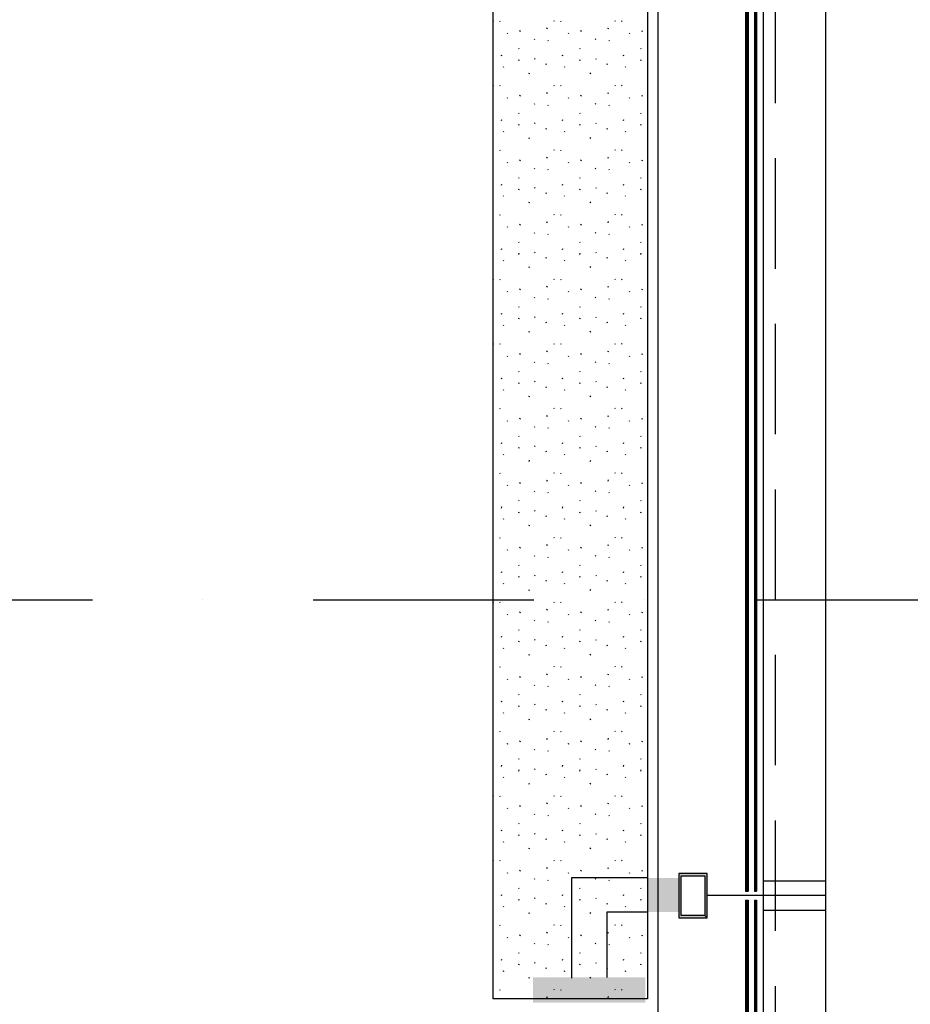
# Model space of a CAD drawing. Extents: x -24509 to 27927, y 98041 to 125706.
# Tile 5 of 19: x -17174 to -15155, y 107941 to 110171. Entities that reach past the tile are written whole.
import ezdxf

# ---------------------------------------------------------------- set-up
doc = ezdxf.new("R2010")
doc.units = 0
doc.header["$LTSCALE"] = 1000
doc.header["$MEASUREMENT"] = 0
doc.linetypes.add('DASHDOT', pattern=[1, 0.5, -0.25, 0, -0.25])
doc.linetypes.add('HIDDEN', pattern=[0.375, 0.25, -0.125])
doc.layers.add('B02', color=7, linetype='CONTINUOUS')
doc.layers.add('B03', color=7, linetype='CONTINUOUS')

# ---------------------------------------------------------------- blocks, each defined once
blk = doc.blocks.new('*X13')
at = {"layer": 'B03', "color": 5, "linetype": 'Continuous'}
for p, q in [((-5949.9, -6585.2), (-5949.7, -6585.5)), ((-5935.4, -6584.6), (-5934.3, -6586.1)), ((-5827.6, -6603.2), (-5826.6, -6600.8)), ((-5812.4, -6584), (-5811.3, -6585.5)), ((-5797, -6584.6), (-5796, -6586.1)), ((-5689.3, -6603.2), (-5688.2, -6600.8)), ((-5674, -6584), (-5673, -6585.5)), ((-5658.7, -6584.6), (-5657.6, -6586.1)), ((-5918, -6612.2), (-5917, -6613.7)), ((-5889, -6609.1), (-5888, -6606.8)), ((-5779.6, -6612.2), (-5778.6, -6613.7)), ((-5750.7, -6609.1), (-5749.6, -6606.8)), ((-5641.3, -6612.2), (-5640.3, -6613.7)), ((-5612.3, -6609.1), (-5611.3, -6606.8)), ((-5856.6, -6625.7), (-5855.6, -6627.3)), ((-5826, -6628.5), (-5825, -6630.1)), ((-5718.3, -6625.7), (-5717.2, -6627.3)), ((-5687.7, -6628.5), (-5686.6, -6630.1)), ((-5931, -6664.3), (-5929.9, -6662)), ((-5892.4, -6646.9), (-5891.4, -6648.5)), ((-5792.6, -6664.3), (-5791.6, -6662)), ((-5754.1, -6646.9), (-5753.1, -6648.5)), ((-5654.3, -6664.3), (-5653.2, -6662)), ((-5615.7, -6646.9), (-5614.7, -6648.5)), ((-5927.2, -6688.3), (-5926.1, -6689.8)), ((-5891.6, -6674.9), (-5890.6, -6672.6)), ((-5855.7, -6669.9), (-5854.6, -6671.4)), ((-5830, -6681.4), (-5829.8, -6683.7)), ((-5788.8, -6688.3), (-5787.8, -6689.8)), ((-5753.2, -6674.9), (-5752.2, -6672.6)), ((-5717.3, -6669.9), (-5716.3, -6671.4)), ((-5691.7, -6681.4), (-5691.4, -6683.7)), ((-5650.5, -6688.3), (-5649.4, -6689.8)), ((-5614.9, -6674.9), (-5613.9, -6672.6)), ((-5868, -6704.9), (-5867, -6702.6)), ((-5729.7, -6704.9), (-5728.6, -6702.6)), ((-5949.9, -6731.5), (-5949.7, -6731.8)), ((-5935.4, -6730.9), (-5934.3, -6732.4)), ((-5812.4, -6730.3), (-5811.3, -6731.8)), ((-5797, -6730.9), (-5796, -6732.4)), ((-5674, -6730.3), (-5673, -6731.8)), ((-5658.7, -6730.9), (-5657.6, -6732.4)), ((-5889, -6755.4), (-5888, -6753.1)), ((-5827.6, -6749.5), (-5826.6, -6747.1)), ((-5750.7, -6755.4), (-5749.6, -6753.1)), ((-5689.3, -6749.5), (-5688.2, -6747.1)), ((-5612.3, -6755.4), (-5611.3, -6753.1)), ((-5918, -6758.5), (-5917, -6760)), ((-5856.6, -6772), (-5855.6, -6773.6)), ((-5826, -6774.8), (-5825, -6776.4)), ((-5779.6, -6758.5), (-5778.6, -6760)), ((-5718.3, -6772), (-5717.2, -6773.6)), ((-5687.7, -6774.8), (-5686.6, -6776.4)), ((-5641.3, -6758.5), (-5640.3, -6760)), ((-5892.4, -6793.2), (-5891.4, -6794.7)), ((-5754.1, -6793.2), (-5753.1, -6794.7)), ((-5615.7, -6793.2), (-5614.7, -6794.7)), ((-5931, -6810.6), (-5929.9, -6808.3)), ((-5891.6, -6821.2), (-5890.6, -6818.9)), ((-5855.7, -6816.2), (-5854.6, -6817.7)), ((-5792.6, -6810.6), (-5791.6, -6808.3)), ((-5753.2, -6821.2), (-5752.2, -6818.9)), ((-5717.3, -6816.2), (-5716.3, -6817.7)), ((-5654.3, -6810.6), (-5653.2, -6808.3)), ((-5614.9, -6821.2), (-5613.9, -6818.9)), ((-5927.2, -6834.6), (-5926.1, -6836.1)), ((-5830, -6827.7), (-5829.8, -6830)), ((-5788.8, -6834.6), (-5787.8, -6836.1)), ((-5691.7, -6827.7), (-5691.4, -6830)), ((-5650.5, -6834.6), (-5649.4, -6836.1)), ((-5868, -6851.2), (-5867, -6848.9)), ((-5729.7, -6851.2), (-5728.6, -6848.9)), ((-5949.9, -6877.8), (-5949.7, -6878.1)), ((-5935.4, -6877.2), (-5934.3, -6878.7)), ((-5812.4, -6876.6), (-5811.3, -6878.1)), ((-5797, -6877.2), (-5796, -6878.7)), ((-5674, -6876.6), (-5673, -6878.1)), ((-5658.7, -6877.2), (-5657.6, -6878.7)), ((-5918, -6904.8), (-5917, -6906.3)), ((-5889, -6901.7), (-5888, -6899.4)), ((-5827.6, -6895.8), (-5826.6, -6893.4)), ((-5779.6, -6904.8), (-5778.6, -6906.3)), ((-5750.7, -6901.7), (-5749.6, -6899.4)), ((-5689.3, -6895.8), (-5688.2, -6893.4)), ((-5641.3, -6904.8), (-5640.3, -6906.3)), ((-5612.3, -6901.7), (-5611.3, -6899.4)), ((-5856.6, -6918.3), (-5855.6, -6919.9)), ((-5826, -6921.1), (-5825, -6922.7)), ((-5718.3, -6918.3), (-5717.2, -6919.9)), ((-5687.7, -6921.1), (-5686.6, -6922.7)), ((-5931, -6956.9), (-5929.9, -6954.6)), ((-5892.4, -6939.5), (-5891.4, -6941)), ((-5792.6, -6956.9), (-5791.6, -6954.6)), ((-5754.1, -6939.5), (-5753.1, -6941)), ((-5654.3, -6956.9), (-5653.2, -6954.6)), ((-5615.7, -6939.5), (-5614.7, -6941)), ((-5927.2, -6980.9), (-5926.1, -6982.4)), ((-5891.6, -6967.5), (-5890.6, -6965.2)), ((-5855.7, -6962.5), (-5854.6, -6964)), ((-5830, -6974), (-5829.8, -6976.3)), ((-5788.8, -6980.9), (-5787.8, -6982.4)), ((-5753.2, -6967.5), (-5752.2, -6965.2)), ((-5717.3, -6962.5), (-5716.3, -6964)), ((-5691.7, -6974), (-5691.4, -6976.3)), ((-5650.5, -6980.9), (-5649.4, -6982.4)), ((-5614.9, -6967.5), (-5613.9, -6965.2)), ((-5868, -6997.5), (-5867, -6995.2)), ((-5729.7, -6997.5), (-5728.6, -6995.2)), ((-5949.9, -7024.1), (-5949.7, -7024.4)), ((-5935.4, -7023.5), (-5934.3, -7025)), ((-5812.4, -7022.9), (-5811.3, -7024.4)), ((-5797, -7023.5), (-5796, -7025)), ((-5674, -7022.9), (-5673, -7024.4)), ((-5658.7, -7023.5), (-5657.6, -7025)), ((-5889, -7048), (-5888, -7045.7)), ((-5827.6, -7042.1), (-5826.6, -7039.7)), ((-5750.7, -7048), (-5749.6, -7045.7)), ((-5689.3, -7042.1), (-5688.2, -7039.7)), ((-5612.3, -7048), (-5611.3, -7045.7)), ((-5918, -7051.1), (-5917, -7052.6)), ((-5856.6, -7064.6), (-5855.6, -7066.2)), ((-5826, -7067.4), (-5825, -7069)), ((-5779.6, -7051.1), (-5778.6, -7052.6)), ((-5718.3, -7064.6), (-5717.2, -7066.2)), ((-5687.7, -7067.4), (-5686.6, -7069)), ((-5641.3, -7051.1), (-5640.3, -7052.6)), ((-5892.4, -7085.8), (-5891.4, -7087.3)), ((-5754.1, -7085.8), (-5753.1, -7087.3)), ((-5615.7, -7085.8), (-5614.7, -7087.3)), ((-5931, -7103.2), (-5929.9, -7100.9)), ((-5891.6, -7113.8), (-5890.6, -7111.5)), ((-5855.7, -7108.8), (-5854.6, -7110.3)), ((-5792.6, -7103.2), (-5791.6, -7100.9)), ((-5753.2, -7113.8), (-5752.2, -7111.5)), ((-5717.3, -7108.8), (-5716.3, -7110.3)), ((-5654.3, -7103.2), (-5653.2, -7100.9)), ((-5614.9, -7113.8), (-5613.9, -7111.5)), ((-5927.2, -7127.2), (-5926.1, -7128.7)), ((-5830, -7120.3), (-5829.8, -7122.6)), ((-5788.8, -7127.2), (-5787.8, -7128.7)), ((-5691.7, -7120.3), (-5691.4, -7122.6)), ((-5650.5, -7127.2), (-5649.4, -7128.7)), ((-5868, -7143.8), (-5867, -7141.5)), ((-5729.7, -7143.8), (-5728.6, -7141.5)), ((-5949.9, -7170.4), (-5949.7, -7170.7)), ((-5935.4, -7169.8), (-5934.3, -7171.3)), ((-5812.4, -7169.2), (-5811.3, -7170.7)), ((-5797, -7169.8), (-5796, -7171.3)), ((-5674, -7169.2), (-5673, -7170.7)), ((-5658.7, -7169.8), (-5657.6, -7171.3)), ((-5918, -7197.3), (-5917, -7198.9)), ((-5889, -7194.3), (-5888, -7192)), ((-5827.6, -7188.4), (-5826.6, -7186)), ((-5779.6, -7197.3), (-5778.6, -7198.9)), ((-5750.7, -7194.3), (-5749.6, -7192)), ((-5689.3, -7188.4), (-5688.2, -7186)), ((-5641.3, -7197.3), (-5640.3, -7198.9)), ((-5612.3, -7194.3), (-5611.3, -7192)), ((-5856.6, -7210.9), (-5855.6, -7212.4)), ((-5826, -7213.7), (-5825, -7215.3)), ((-5718.3, -7210.9), (-5717.2, -7212.4)), ((-5687.7, -7213.7), (-5686.6, -7215.3)), ((-5931, -7249.5), (-5929.9, -7247.1)), ((-5892.4, -7232.1), (-5891.4, -7233.6)), ((-5792.6, -7249.5), (-5791.6, -7247.1)), ((-5754.1, -7232.1), (-5753.1, -7233.6)), ((-5654.3, -7249.5), (-5653.2, -7247.1)), ((-5615.7, -7232.1), (-5614.7, -7233.6)), ((-5891.6, -7260.1), (-5890.6, -7257.8)), ((-5855.7, -7255.1), (-5854.6, -7256.6)), ((-5830, -7266.6), (-5829.8, -7268.9)), ((-5753.2, -7260.1), (-5752.2, -7257.8)), ((-5717.3, -7255.1), (-5716.3, -7256.6)), ((-5691.7, -7266.6), (-5691.4, -7268.9)), ((-5614.9, -7260.1), (-5613.9, -7257.8)), ((-5927.2, -7273.5), (-5926.1, -7275)), ((-5868, -7290.1), (-5867, -7287.8)), ((-5788.8, -7273.5), (-5787.8, -7275)), ((-5729.7, -7290.1), (-5728.6, -7287.8)), ((-5650.5, -7273.5), (-5649.4, -7275)), ((-5812.4, -7315.5), (-5811.3, -7317)), ((-5674, -7315.5), (-5673, -7317)), ((-5949.9, -7316.7), (-5949.7, -7317)), ((-5935.4, -7316.1), (-5934.3, -7317.6)), ((-5827.6, -7334.7), (-5826.6, -7332.3)), ((-5797, -7316.1), (-5796, -7317.6)), ((-5689.3, -7334.7), (-5688.2, -7332.3)), ((-5658.7, -7316.1), (-5657.6, -7317.6)), ((-5918, -7343.6), (-5917, -7345.2)), ((-5889, -7340.6), (-5888, -7338.3)), ((-5856.6, -7357.2), (-5855.6, -7358.7)), ((-5826, -7360), (-5825, -7361.6)), ((-5779.6, -7343.6), (-5778.6, -7345.2)), ((-5750.7, -7340.6), (-5749.6, -7338.3)), ((-5718.3, -7357.2), (-5717.2, -7358.7)), ((-5687.7, -7360), (-5686.6, -7361.6)), ((-5641.3, -7343.6), (-5640.3, -7345.2)), ((-5612.3, -7340.6), (-5611.3, -7338.3)), ((-5892.4, -7378.4), (-5891.4, -7379.9)), ((-5754.1, -7378.4), (-5753.1, -7379.9)), ((-5615.7, -7378.4), (-5614.7, -7379.9)), ((-5931, -7395.8), (-5929.9, -7393.4)), ((-5891.6, -7406.4), (-5890.6, -7404.1)), ((-5855.7, -7401.4), (-5854.6, -7402.9)), ((-5792.6, -7395.8), (-5791.6, -7393.4)), ((-5753.2, -7406.4), (-5752.2, -7404.1)), ((-5717.3, -7401.4), (-5716.3, -7402.9)), ((-5654.3, -7395.8), (-5653.2, -7393.4)), ((-5614.9, -7406.4), (-5613.9, -7404.1)), ((-5927.2, -7419.8), (-5926.1, -7421.3)), ((-5830, -7412.9), (-5829.8, -7415.2)), ((-5788.8, -7419.8), (-5787.8, -7421.3)), ((-5691.7, -7412.9), (-5691.4, -7415.2)), ((-5650.5, -7419.8), (-5649.4, -7421.3)), ((-5868, -7436.4), (-5867, -7434.1)), ((-5729.7, -7436.4), (-5728.6, -7434.1)), ((-5949.9, -7463), (-5949.7, -7463.3)), ((-5935.4, -7462.4), (-5934.3, -7463.9)), ((-5812.4, -7461.8), (-5811.3, -7463.3)), ((-5797, -7462.4), (-5796, -7463.9)), ((-5674, -7461.8), (-5673, -7463.3)), ((-5658.7, -7462.4), (-5657.6, -7463.9)), ((-5918, -7489.9), (-5917, -7491.5)), ((-5889, -7486.9), (-5888, -7484.6)), ((-5827.6, -7481), (-5826.6, -7478.6)), ((-5779.6, -7489.9), (-5778.6, -7491.5)), ((-5750.7, -7486.9), (-5749.6, -7484.6)), ((-5689.3, -7481), (-5688.2, -7478.6)), ((-5641.3, -7489.9), (-5640.3, -7491.5)), ((-5612.3, -7486.9), (-5611.3, -7484.6)), ((-5856.6, -7503.5), (-5855.6, -7505)), ((-5826, -7506.3), (-5825, -7507.8)), ((-5718.3, -7503.5), (-5717.2, -7505)), ((-5687.7, -7506.3), (-5686.6, -7507.8)), ((-5892.4, -7524.7), (-5891.4, -7526.2)), ((-5754.1, -7524.7), (-5753.1, -7526.2)), ((-5615.7, -7524.7), (-5614.7, -7526.2)), ((-5931, -7542.1), (-5929.9, -7539.7)), ((-5891.6, -7552.7), (-5890.6, -7550.4)), ((-5855.7, -7547.7), (-5854.6, -7549.2)), ((-5830, -7559.2), (-5829.8, -7561.5)), ((-5792.6, -7542.1), (-5791.6, -7539.7)), ((-5753.2, -7552.7), (-5752.2, -7550.4)), ((-5717.3, -7547.7), (-5716.3, -7549.2)), ((-5691.7, -7559.2), (-5691.4, -7561.5)), ((-5654.3, -7542.1), (-5653.2, -7539.7)), ((-5614.9, -7552.7), (-5613.9, -7550.4)), ((-5927.2, -7566.1), (-5926.1, -7567.6)), ((-5868, -7582.7), (-5867, -7580.4)), ((-5788.8, -7566.1), (-5787.8, -7567.6)), ((-5729.7, -7582.7), (-5728.6, -7580.4)), ((-5650.5, -7566.1), (-5649.4, -7567.6)), ((-5949.9, -7609.3), (-5949.7, -7609.6)), ((-5935.4, -7608.7), (-5934.3, -7610.2)), ((-5827.6, -7627.3), (-5826.6, -7624.9)), ((-5812.4, -7608.1), (-5811.3, -7609.6)), ((-5797, -7608.7), (-5796, -7610.2)), ((-5689.3, -7627.3), (-5688.2, -7624.9)), ((-5674, -7608.1), (-5673, -7609.6)), ((-5658.7, -7608.7), (-5657.6, -7610.2)), ((-5918, -7636.2), (-5917, -7637.8)), ((-5889, -7633.2), (-5888, -7630.9)), ((-5856.6, -7649.8), (-5855.6, -7651.3)), ((-5779.6, -7636.2), (-5778.6, -7637.8)), ((-5750.7, -7633.2), (-5749.6, -7630.9)), ((-5718.3, -7649.8), (-5717.2, -7651.3)), ((-5641.3, -7636.2), (-5640.3, -7637.8)), ((-5612.3, -7633.2), (-5611.3, -7630.9)), ((-5892.4, -7671), (-5891.4, -7672.5)), ((-5826, -7652.6), (-5825, -7654.1)), ((-5754.1, -7671), (-5753.1, -7672.5)), ((-5687.7, -7652.6), (-5686.6, -7654.1)), ((-5615.7, -7671), (-5614.7, -7672.5)), ((-5931, -7688.4), (-5929.9, -7686)), ((-5855.7, -7694), (-5854.6, -7695.5)), ((-5792.6, -7688.4), (-5791.6, -7686)), ((-5717.3, -7694), (-5716.3, -7695.5)), ((-5654.3, -7688.4), (-5653.2, -7686)), ((-5927.2, -7712.4), (-5926.1, -7713.9)), ((-5891.6, -7699), (-5890.6, -7696.7)), ((-5830, -7705.5), (-5829.8, -7707.8)), ((-5788.8, -7712.4), (-5787.8, -7713.9)), ((-5753.2, -7699), (-5752.2, -7696.7)), ((-5691.7, -7705.5), (-5691.4, -7707.8)), ((-5650.5, -7712.4), (-5649.4, -7713.9)), ((-5614.9, -7699), (-5613.9, -7696.7)), ((-5868, -7729), (-5867, -7726.7)), ((-5729.7, -7729), (-5728.6, -7726.7)), ((-5949.9, -7755.6), (-5949.7, -7755.9)), ((-5935.4, -7755), (-5934.3, -7756.5)), ((-5812.4, -7754.4), (-5811.3, -7755.9)), ((-5797, -7755), (-5796, -7756.5)), ((-5674, -7754.4), (-5673, -7755.9)), ((-5658.7, -7755), (-5657.6, -7756.5)), ((-5918, -7782.5), (-5917, -7784.1)), ((-5889, -7779.5), (-5888, -7777.2)), ((-5827.6, -7773.6), (-5826.6, -7771.2)), ((-5779.6, -7782.5), (-5778.6, -7784.1)), ((-5750.7, -7779.5), (-5749.6, -7777.2)), ((-5689.3, -7773.6), (-5688.2, -7771.2)), ((-5641.3, -7782.5), (-5640.3, -7784.1)), ((-5612.3, -7779.5), (-5611.3, -7777.2)), ((-5856.6, -7796.1), (-5855.6, -7797.6)), ((-5826, -7798.9), (-5825, -7800.4)), ((-5718.3, -7796.1), (-5717.2, -7797.6)), ((-5687.7, -7798.9), (-5686.6, -7800.4)), ((-5892.4, -7817.3), (-5891.4, -7818.8)), ((-5754.1, -7817.3), (-5753.1, -7818.8)), ((-5615.7, -7817.3), (-5614.7, -7818.8)), ((-5931, -7834.7), (-5929.9, -7832.3)), ((-5891.6, -7845.3), (-5890.6, -7843)), ((-5855.7, -7840.3), (-5854.6, -7841.8)), ((-5792.6, -7834.7), (-5791.6, -7832.3)), ((-5753.2, -7845.3), (-5752.2, -7843)), ((-5717.3, -7840.3), (-5716.3, -7841.8)), ((-5654.3, -7834.7), (-5653.2, -7832.3)), ((-5614.9, -7845.3), (-5613.9, -7843)), ((-5927.2, -7858.7), (-5926.1, -7860.2)), ((-5868, -7875.3), (-5867, -7873)), ((-5830, -7851.8), (-5829.8, -7854.1)), ((-5788.8, -7858.7), (-5787.8, -7860.2)), ((-5729.7, -7875.3), (-5728.6, -7873)), ((-5691.7, -7851.8), (-5691.4, -7854.1)), ((-5650.5, -7858.7), (-5649.4, -7860.2)), ((-5949.9, -7901.9), (-5949.7, -7902.2)), ((-5935.4, -7901.3), (-5934.3, -7902.8)), ((-5827.6, -7919.9), (-5826.6, -7917.5)), ((-5812.4, -7900.7), (-5811.3, -7902.2)), ((-5797, -7901.3), (-5796, -7902.8)), ((-5689.3, -7919.9), (-5688.2, -7917.5)), ((-5674, -7900.7), (-5673, -7902.2)), ((-5658.7, -7901.3), (-5657.6, -7902.8)), ((-5918, -7928.8), (-5917, -7930.4)), ((-5889, -7925.8), (-5888, -7923.5)), ((-5779.6, -7928.8), (-5778.6, -7930.4)), ((-5750.7, -7925.8), (-5749.6, -7923.5)), ((-5641.3, -7928.8), (-5640.3, -7930.4)), ((-5612.3, -7925.8), (-5611.3, -7923.5)), ((-5856.6, -7942.4), (-5855.6, -7943.9)), ((-5826, -7945.2), (-5825, -7946.7)), ((-5718.3, -7942.4), (-5717.2, -7943.9)), ((-5687.7, -7945.2), (-5686.6, -7946.7)), ((-5931, -7981), (-5929.9, -7978.6)), ((-5892.4, -7963.6), (-5891.4, -7965.1)), ((-5792.6, -7981), (-5791.6, -7978.6)), ((-5754.1, -7963.6), (-5753.1, -7965.1)), ((-5654.3, -7981), (-5653.2, -7978.6)), ((-5615.7, -7963.6), (-5614.7, -7965.1)), ((-5927.2, -8005), (-5926.1, -8006.5)), ((-5891.6, -7991.6), (-5890.6, -7989.3)), ((-5855.7, -7986.6), (-5854.6, -7988.1)), ((-5830, -7998.1), (-5829.8, -8000.4)), ((-5788.8, -8005), (-5787.8, -8006.5)), ((-5753.2, -7991.6), (-5752.2, -7989.3)), ((-5717.3, -7986.6), (-5716.3, -7988.1)), ((-5691.7, -7998.1), (-5691.4, -8000.4)), ((-5650.5, -8005), (-5649.4, -8006.5)), ((-5614.9, -7991.6), (-5613.9, -7989.3)), ((-5868, -8021.6), (-5867, -8019.3)), ((-5729.7, -8021.6), (-5728.6, -8019.3)), ((-5949.9, -8048.1), (-5949.7, -8048.5)), ((-5935.4, -8047.5), (-5934.3, -8049.1)), ((-5812.4, -8047), (-5811.3, -8048.5)), ((-5797, -8047.5), (-5796, -8049.1)), ((-5674, -8047), (-5673, -8048.5)), ((-5658.7, -8047.5), (-5657.6, -8049.1)), ((-5889, -8072.1), (-5888, -8069.8)), ((-5827.6, -8066.2), (-5826.6, -8063.8)), ((-5750.7, -8072.1), (-5749.6, -8069.8)), ((-5689.3, -8066.2), (-5688.2, -8063.8)), ((-5612.3, -8072.1), (-5611.3, -8069.8)), ((-5918, -8075.1), (-5917, -8076.7)), ((-5856.6, -8088.7), (-5855.6, -8090.2)), ((-5826, -8091.5), (-5825, -8093)), ((-5779.6, -8075.1), (-5778.6, -8076.7)), ((-5718.3, -8088.7), (-5717.2, -8090.2)), ((-5687.7, -8091.5), (-5686.6, -8093)), ((-5641.3, -8075.1), (-5640.3, -8076.7)), ((-5892.4, -8109.9), (-5891.4, -8111.4)), ((-5754.1, -8109.9), (-5753.1, -8111.4)), ((-5615.7, -8109.9), (-5614.7, -8111.4)), ((-5931, -8127.3), (-5929.9, -8124.9)), ((-5891.6, -8137.9), (-5890.6, -8135.6)), ((-5855.7, -8132.9), (-5854.6, -8134.4)), ((-5792.6, -8127.3), (-5791.6, -8124.9)), ((-5753.2, -8137.9), (-5752.2, -8135.6)), ((-5717.3, -8132.9), (-5716.3, -8134.4)), ((-5654.3, -8127.3), (-5653.2, -8124.9)), ((-5614.9, -8137.9), (-5613.9, -8135.6)), ((-5927.2, -8151.3), (-5926.1, -8152.8)), ((-5830, -8144.4), (-5829.8, -8146.7)), ((-5788.8, -8151.3), (-5787.8, -8152.8)), ((-5691.7, -8144.4), (-5691.4, -8146.7)), ((-5650.5, -8151.3), (-5649.4, -8152.8)), ((-5868, -8167.9), (-5867, -8165.6)), ((-5729.7, -8167.9), (-5728.6, -8165.6)), ((-5949.9, -8194.4), (-5949.7, -8194.8)), ((-5935.4, -8193.8), (-5934.3, -8195.4)), ((-5812.4, -8193.3), (-5811.3, -8194.8)), ((-5797, -8193.8), (-5796, -8195.4)), ((-5674, -8193.3), (-5673, -8194.8)), ((-5658.7, -8193.8), (-5657.6, -8195.4)), ((-5918, -8221.4), (-5917, -8223)), ((-5889, -8218.4), (-5888, -8216.1)), ((-5827.6, -8212.5), (-5826.6, -8210.1)), ((-5779.6, -8221.4), (-5778.6, -8223)), ((-5750.7, -8218.4), (-5749.6, -8216.1)), ((-5689.3, -8212.5), (-5688.2, -8210.1)), ((-5641.3, -8221.4), (-5640.3, -8223)), ((-5612.3, -8218.4), (-5611.3, -8216.1)), ((-5856.6, -8235), (-5855.6, -8236.5)), ((-5826, -8237.8), (-5825, -8239.3)), ((-5718.3, -8235), (-5717.2, -8236.5)), ((-5687.7, -8237.8), (-5686.6, -8239.3)), ((-5931, -8273.6), (-5929.9, -8271.2)), ((-5892.4, -8256.2), (-5891.4, -8257.7)), ((-5792.6, -8273.6), (-5791.6, -8271.2)), ((-5754.1, -8256.2), (-5753.1, -8257.7)), ((-5654.3, -8273.6), (-5653.2, -8271.2)), ((-5615.7, -8256.2), (-5614.7, -8257.7)), ((-5891.6, -8284.2), (-5890.6, -8281.8)), ((-5855.7, -8279.2), (-5854.6, -8280.7)), ((-5830, -8290.7), (-5829.8, -8293)), ((-5753.2, -8284.2), (-5752.2, -8281.8)), ((-5717.3, -8279.2), (-5716.3, -8280.7)), ((-5691.7, -8290.7), (-5691.4, -8293)), ((-5614.9, -8284.2), (-5613.9, -8281.8)), ((-5927.2, -8297.6), (-5926.1, -8299.1)), ((-5868, -8314.2), (-5867, -8311.9)), ((-5788.8, -8297.6), (-5787.8, -8299.1)), ((-5729.7, -8314.2), (-5728.6, -8311.9)), ((-5650.5, -8297.6), (-5649.4, -8299.1)), ((-5949.9, -8340.7), (-5949.7, -8341.1)), ((-5935.4, -8340.1), (-5934.3, -8341.7)), ((-5812.4, -8339.6), (-5811.3, -8341.1)), ((-5797, -8340.1), (-5796, -8341.7)), ((-5674, -8339.6), (-5673, -8341.1)), ((-5658.7, -8340.1), (-5657.6, -8341.7)), ((-5889, -8364.7), (-5888, -8362.4)), ((-5827.6, -8358.7), (-5826.6, -8356.4)), ((-5750.7, -8364.7), (-5749.6, -8362.4)), ((-5689.3, -8358.7), (-5688.2, -8356.4)), ((-5612.3, -8364.7), (-5611.3, -8362.4)), ((-5918, -8367.7), (-5917, -8369.3)), ((-5856.6, -8381.3), (-5855.6, -8382.8)), ((-5826, -8384.1), (-5825, -8385.6)), ((-5779.6, -8367.7), (-5778.6, -8369.3)), ((-5718.3, -8381.3), (-5717.2, -8382.8)), ((-5687.7, -8384.1), (-5686.6, -8385.6)), ((-5641.3, -8367.7), (-5640.3, -8369.3)), ((-5892.4, -8402.5), (-5891.4, -8404)), ((-5754.1, -8402.5), (-5753.1, -8404)), ((-5615.7, -8402.5), (-5614.7, -8404)), ((-5931, -8419.9), (-5929.9, -8417.5)), ((-5891.6, -8430.5), (-5890.6, -8428.1)), ((-5855.7, -8425.5), (-5854.6, -8427)), ((-5792.6, -8419.9), (-5791.6, -8417.5)), ((-5753.2, -8430.5), (-5752.2, -8428.1)), ((-5717.3, -8425.5), (-5716.3, -8427)), ((-5654.3, -8419.9), (-5653.2, -8417.5)), ((-5614.9, -8430.5), (-5613.9, -8428.1)), ((-5927.2, -8443.8), (-5926.1, -8445.4)), ((-5830, -8437), (-5829.8, -8439.3)), ((-5788.8, -8443.8), (-5787.8, -8445.4)), ((-5691.7, -8437), (-5691.4, -8439.3)), ((-5650.5, -8443.8), (-5649.4, -8445.4)), ((-5868, -8460.5), (-5867, -8458.2)), ((-5729.7, -8460.5), (-5728.6, -8458.2)), ((-5949.9, -8487), (-5949.7, -8487.4)), ((-5935.4, -8486.4), (-5934.3, -8488)), ((-5812.4, -8485.8), (-5811.3, -8487.4)), ((-5797, -8486.4), (-5796, -8488)), ((-5674, -8485.8), (-5673, -8487.4)), ((-5658.7, -8486.4), (-5657.6, -8488)), ((-5918, -8514), (-5917, -8515.6)), ((-5889, -8511), (-5888, -8508.7)), ((-5827.6, -8505), (-5826.6, -8502.7)), ((-5779.6, -8514), (-5778.6, -8515.6)), ((-5750.7, -8511), (-5749.6, -8508.7)), ((-5689.3, -8505), (-5688.2, -8502.7)), ((-5641.3, -8514), (-5640.3, -8515.6)), ((-5612.3, -8511), (-5611.3, -8508.7)), ((-5856.6, -8527.6), (-5855.6, -8529.1)), ((-5826, -8530.4), (-5825, -8531.9)), ((-5718.3, -8527.6), (-5717.2, -8529.1)), ((-5687.7, -8530.4), (-5686.6, -8531.9)), ((-5931, -8566.2), (-5929.9, -8563.8)), ((-5892.4, -8548.8), (-5891.4, -8550.3)), ((-5792.6, -8566.2), (-5791.6, -8563.8)), ((-5754.1, -8548.8), (-5753.1, -8550.3)), ((-5654.3, -8566.2), (-5653.2, -8563.8)), ((-5615.7, -8548.8), (-5614.7, -8550.3)), ((-5891.6, -8576.8), (-5890.6, -8574.4)), ((-5855.7, -8571.8), (-5854.6, -8573.3)), ((-5830, -8583.3), (-5829.8, -8585.6)), ((-5753.2, -8576.8), (-5752.2, -8574.4)), ((-5717.3, -8571.8), (-5716.3, -8573.3)), ((-5691.7, -8583.3), (-5691.4, -8585.6)), ((-5614.9, -8576.8), (-5613.9, -8574.4)), ((-5927.2, -8590.1), (-5926.1, -8591.7)), ((-5868, -8606.8), (-5867, -8604.5)), ((-5788.8, -8590.1), (-5787.8, -8591.7)), ((-5729.7, -8606.8), (-5728.6, -8604.5)), ((-5650.5, -8590.1), (-5649.4, -8591.7)), ((-5949.9, -8633.3), (-5949.7, -8633.7)), ((-5935.4, -8632.7), (-5934.3, -8634.3)), ((-5827.6, -8651.3), (-5826.6, -8649)), ((-5812.4, -8632.1), (-5811.3, -8633.7)), ((-5797, -8632.7), (-5796, -8634.3)), ((-5689.3, -8651.3), (-5688.2, -8649)), ((-5674, -8632.1), (-5673, -8633.7)), ((-5658.7, -8632.7), (-5657.6, -8634.3)), ((-5918, -8660.3), (-5917, -8661.9)), ((-5889, -8657.3), (-5888, -8655)), ((-5856.6, -8673.9), (-5855.6, -8675.4)), ((-5779.6, -8660.3), (-5778.6, -8661.9)), ((-5750.7, -8657.3), (-5749.6, -8655)), ((-5718.3, -8673.9), (-5717.2, -8675.4)), ((-5641.3, -8660.3), (-5640.3, -8661.9)), ((-5612.3, -8657.3), (-5611.3, -8655)), ((-5892.4, -8695.1), (-5891.4, -8696.6)), ((-5826, -8676.7), (-5825, -8678.2)), ((-5754.1, -8695.1), (-5753.1, -8696.6)), ((-5687.7, -8676.7), (-5686.6, -8678.2)), ((-5615.7, -8695.1), (-5614.7, -8696.6)), ((-5931, -8712.5), (-5929.9, -8710.1)), ((-5855.7, -8718.1), (-5854.6, -8719.6)), ((-5792.6, -8712.5), (-5791.6, -8710.1)), ((-5717.3, -8718.1), (-5716.3, -8719.6)), ((-5654.3, -8712.5), (-5653.2, -8710.1)), ((-5927.2, -8736.4), (-5926.1, -8738)), ((-5891.6, -8723.1), (-5890.6, -8720.7)), ((-5830, -8729.6), (-5829.8, -8731.9)), ((-5788.8, -8736.4), (-5787.8, -8738)), ((-5753.2, -8723.1), (-5752.2, -8720.7)), ((-5691.7, -8729.6), (-5691.4, -8731.9)), ((-5650.5, -8736.4), (-5649.4, -8738)), ((-5614.9, -8723.1), (-5613.9, -8720.7)), ((-5868, -8753.1), (-5867, -8750.8)), ((-5729.7, -8753.1), (-5728.6, -8750.8)), ((-5949.9, -8779.6), (-5949.7, -8780)), ((-5935.4, -8779), (-5934.3, -8780.6)), ((-5812.4, -8778.4), (-5811.3, -8780)), ((-5797, -8779), (-5796, -8780.6)), ((-5674, -8778.4), (-5673, -8780)), ((-5658.7, -8779), (-5657.6, -8780.6)), ((-5827.6, -8797.6), (-5826.6, -8795.3)), ((-5689.3, -8797.6), (-5688.2, -8795.3))]:
    blk.add_line(p, q, dxfattribs=at)

msp = doc.modelspace()

# ---------------------------------------------------------------- linework, layer by layer
at = {"layer": 'B02', "color": 5, "linetype": 'Continuous'}
msp.add_line((-15727.5, 122436.3), (-15727.5, 98041), dxfattribs=at)
at = {"layer": 'B02', "color": 5, "linetype": 'DASHDOT'}
msp.add_line((-24509.3, 108857.3), (23948.7, 108857.3), dxfattribs=at)
at = {"layer": 'B03', "color": 5, "linetype": 'HIDDEN'}
msp.add_line((-15461.2, 105107.4), (-15461.2, 112758.6), dxfattribs=at)
at = {"layer": 'B03', "color": 1, "linetype": 'Continuous'}
for p, q in [((-15528.7, 110577.3), (-15528.7, 108197.3)), ((-15522.7, 110577.3), (-15522.7, 108197.3)), ((-15508.7, 110577.3), (-15508.7, 108197.3)), ((-15503.7, 110577.3), (-15503.7, 108197.3)), ((-15528.7, 108197.3), (-15522.7, 108197.3)), ((-15508.7, 108197.3), (-15503.7, 108197.3)), ((-15528.7, 108177.3), (-15528.7, 105797.3)), ((-15528.7, 108177.3), (-15522.7, 108177.3)), ((-15522.7, 108177.3), (-15522.7, 105797.3)), ((-15508.7, 108177.3), (-15508.7, 105797.3)), ((-15508.7, 108177.3), (-15503.7, 108177.3)), ((-15503.7, 108177.3), (-15503.7, 105797.3))]:
    msp.add_line(p, q, dxfattribs=at)
at = {"layer": 'B03', "color": 5, "linetype": 'Continuous'}
for p, q in [((-15525.7, 110577.3), (-15525.7, 108197.3)), ((-15506.2, 110577.3), (-15506.2, 108197.3)), ((-15525.7, 108177.3), (-15525.7, 105797.3)), ((-15506.2, 108177.3), (-15506.2, 105797.3))]:
    msp.add_line(p, q, dxfattribs=at)
at = {"layer": 'B03', "color": 5, "linetype": 'DASHDOT'}
msp.add_line((-15347.7, 108187.3), (-15614.7, 108187.3), dxfattribs=at)
at = {"layer": 'B03', "color": 5, "linetype": 'Continuous'}
for points in [[(-15487.7, 112623.8), (-15347.7, 112623.8), (-15347.7, 103631), (-15487.7, 103631)], [(-16101, 112317.3), (-15751, 112317.3), (-15751, 107953.8), (-16101, 107953.8)]]:
    msp.add_lwpolyline(points, close=True, dxfattribs=at)
at = {"layer": 'B03', "color": 1, "linetype": 'Continuous'}
msp.add_lwpolyline([(-16101, 112317.3), (-15751, 112317.3), (-15751, 107953.8), (-16101, 107953.8)], close=True, dxfattribs=at)
at = {"layer": 'B03', "color": 1, "linetype": 'HIDDEN'}
for points in [[(-15751, 108227.3), (-15923.3, 108227.3), (-15923.3, 108000.6)], [(-15751, 108149.8), (-15843.3, 108149.8), (-15843.3, 108001.8)]]:
    msp.add_lwpolyline(points, dxfattribs=at)
at = {"layer": 'B03', "color": 2, "linetype": 'Continuous'}
msp.add_lwpolyline([(-15615.7, 108137.3), (-15621, 108142.3), (-15674.3, 108142.3), (-15674.3, 108232.3), (-15621, 108232.3), (-15621, 108142.3), (-15615.7, 108137.3), (-15615.7, 108237.3), (-15679.6, 108237.3), (-15679.6, 108137.3)], close=True, dxfattribs=at)
at = {"layer": 'B03', "color": 7, "linetype": 'Continuous'}
msp.add_lwpolyline([(-15487.7, 108220.8), (-15347.7, 108220.8), (-15347.7, 108153.8), (-15452.7, 108153.8), (-15487.7, 108153.8), (-15487.7, 108172.3)], close=True, dxfattribs=at)
for points in [[(-15751, 108149.8), (-15751, 108227.3), (-15679.6, 108149.8), (-15679.6, 108227.3)], [(-16010.5, 107944.8), (-15756, 107944.8), (-16010.5, 108001.8), (-15756, 108001.8)]]:
    msp.add_solid(points, dxfattribs=at)
at = {"layer": 'B03', "color": 2, "linetype": 'Continuous'}
for points in [[(-15679.6, 108237.3), (-15674.3, 108232.3), (-15674.3, 108142.3)], [(-15679.6, 108237.3), (-15615.7, 108237.3), (-15674.3, 108232.3)], [(-15674.3, 108142.3), (-15679.6, 108137.3), (-15679.6, 108237.3)], [(-15615.7, 108237.3), (-15621, 108232.3), (-15674.3, 108232.3)], [(-15615.7, 108237.3), (-15621, 108142.3), (-15621, 108232.3)], [(-15615.7, 108237.3), (-15615.7, 108137.3), (-15621, 108142.3)], [(-15674.3, 108142.3), (-15615.7, 108137.3), (-15679.6, 108137.3)], [(-15674.3, 108142.3), (-15621, 108142.3), (-15615.7, 108137.3)]]:
    msp.add_solid(points, dxfattribs=at)

# ---------------------------------------------------------------- block references
at = {"layer": 'B03', "color": 5, "linetype": 'Continuous'}
msp.add_blockref('*X13', (-10151.1, 116753.7), dxfattribs=at)

doc.saveas('drawing.dxf')
